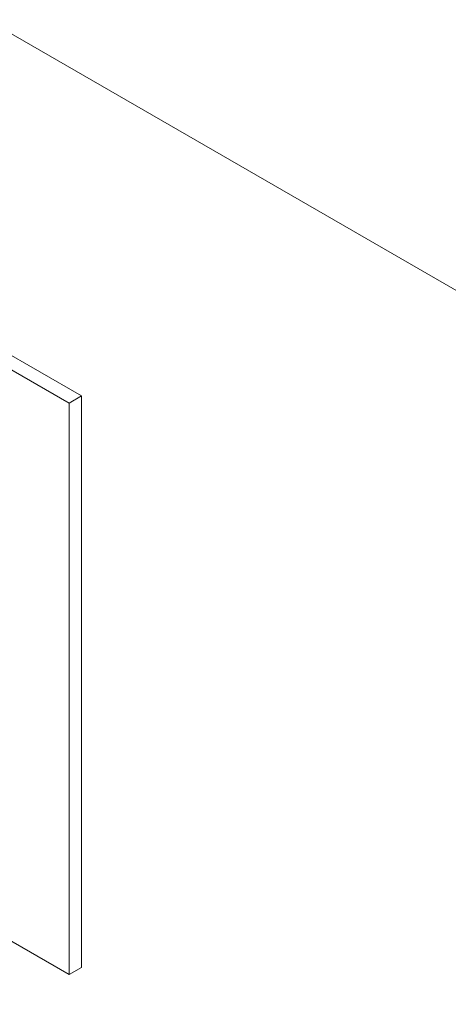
# Model space of a CAD drawing. Header units: metres. Extents: x 6.5 to 21.8, y 0.6 to 11.2.
# Tile 10 of 113: x 11.186 to 11.675, y 3.776 to 4.901. Entities that reach past the tile are written whole.
import ezdxf

# ---------------------------------------------------------------- set-up
doc = ezdxf.new("R2010")
doc.units = ezdxf.units.M
doc.layers.add('A-WALL', color=7, linetype='Continuous', lineweight=5)
doc.layers.add('I-WALL', color=7, linetype='Continuous', lineweight=5)

# ---------------------------------------------------------------- blocks, each defined once
blk = doc.blocks.new('Paredes 1 - Paredes 1-2288142-ISO_02')
at = {"layer": 'A-WALL'}
for p, q in [((10.5491, 4.8792), (11.2562, 4.4709)), ((11.242, 4.4627), (10.5349, 4.871)), ((11.242, 4.4627), (11.2562, 4.4709)), ((11.2562, 4.4709), (11.2562, 3.8177)), ((11.242, 3.8095), (11.242, 4.4627)), ((10.5349, 4.2178), (11.242, 3.8095)), ((11.2562, 3.8177), (11.242, 3.8095))]:
    blk.add_line(p, q, dxfattribs=at)

msp = doc.modelspace()

# ---------------------------------------------------------------- linework, layer by layer
at = {"layer": 'I-WALL'}
msp.add_line((13.3917, 3.6054), (10.0277, 5.5476), dxfattribs=at)

# ---------------------------------------------------------------- block references
at = {"layer": 'A-WALL'}
msp.add_blockref('Paredes 1 - Paredes 1-2288142-ISO_02', (0, 0), dxfattribs=at)

doc.saveas('drawing.dxf')
